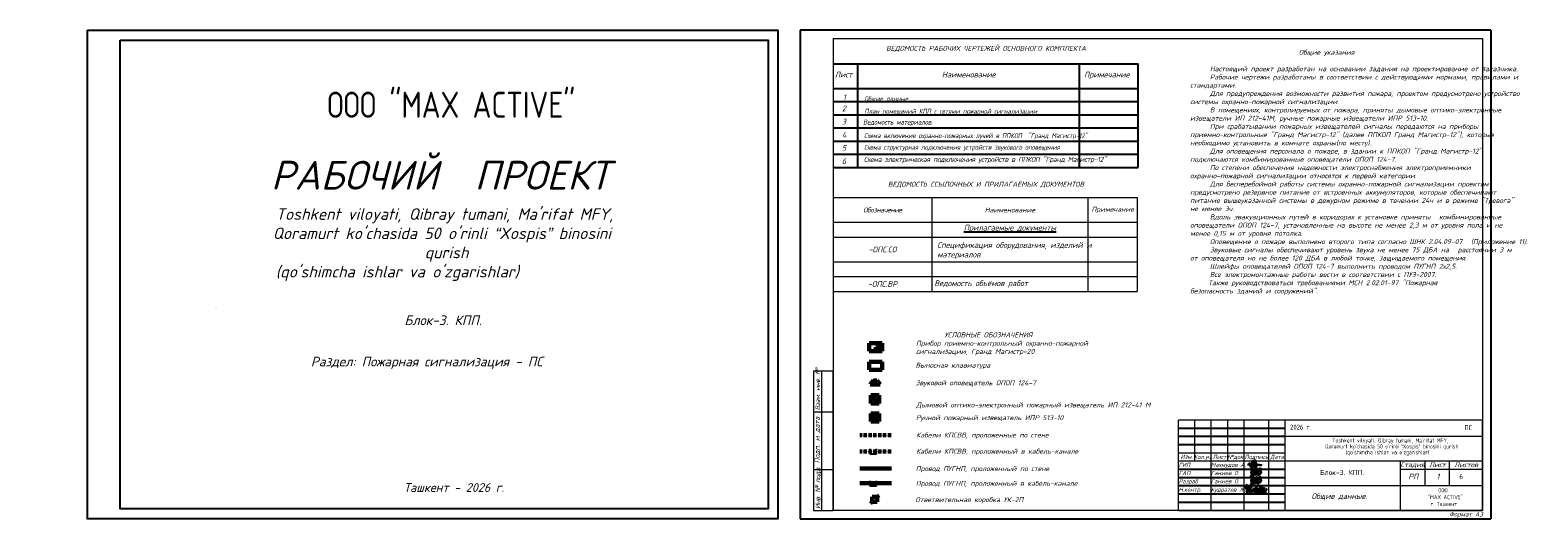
# Model space of a CAD drawing. Header units: millimetres. Extents: x 432047 to 29405049, y -633596 to -603809.
# Tile 1 of 8: x 432047 to 523756, y -633567 to -603809. Entities that reach past the tile are written whole.
import ezdxf
from ezdxf.enums import TextEntityAlignment as Align

# ---------------------------------------------------------------- set-up
doc = ezdxf.new("R2010")
doc.units = ezdxf.units.MM
doc.linetypes.add('CENTER', pattern=[50.8, 31.75, -6.35, 6.35, -6.35])
doc.linetypes.add('DASHED2', pattern=[0.375, 0.25, -0.125])
for name, color, linetype, lineweight in [('HVA. Текст (Text) RU.0', 7, 'Continuous', 13), ('Контуры', 65, 'Continuous', 40), ('Лист4', 7, 'Continuous', 15), ('размер', 92, 'Continuous', 20), ('текст', 7, 'Continuous', 25)]:
    doc.layers.add(name, color=color, linetype=linetype, lineweight=lineweight)
for name, color, linetype in [('Рамка (Sheet frame)', 7, 'Continuous'), ('серые линии', 8, 'Continuous'), ('Текст таблицы (Table text) RU', 7, 'Continuous'), ('Текст штампа (Title block text)', 7, 'Continuous')]:
    doc.layers.add(name, color=color, linetype=linetype)
doc.styles.add('SPDS1', font='spds.shx', dxfattribs={"width": 0.8})
doc.styles.get("Standard").update_dxf_attribs({"font": 'arial.ttf'})
doc.styles.add('style1', font='isocpeui.ttf', dxfattribs={"height": 80})
doc.styles.add('style4', font='isocpeur.ttf', dxfattribs={"height": 350})
doc.styles.add('ГОСТ', font='isocpeur.ttf', dxfattribs={"oblique": 15, "height": 3.5})
doc.styles.add('ГОСТ 250', font='isocpeui.ttf', dxfattribs={"height": 250})
doc.styles.add('ГОСТ 300', font='isocpeur.ttf', dxfattribs={"width": 0.8, "height": 300})

# ---------------------------------------------------------------- blocks, each defined once
blk = doc.blocks.new('Штамп боковой')
at = {"layer": 'Рамка (Sheet frame)', "color": 7, "lineweight": -2}
for p, q in [((0.65, 85), (12.65, 85)), ((0.65, 85), (0.65, 0)), ((5.65, 85), (5.65, 0)), ((12.65, 0), (12.65, 85)), ((0.65, 60), (12.65, 60)), ((0.65, 25), (12.65, 25)), ((0.65, 0), (12.65, 0))]:
    blk.add_line(p, q, dxfattribs=at)
at = {"layer": 'Рамка (Sheet frame)', "color": 7, "lineweight": -2, "rotation": 90, "style": 'ГОСТ'}
for s, insert, char_height, width, attachment_point in [('{\\T0.95;\\C256;Вэам. инв. №}', (1.8, 61.01), 2.8, 25, 1), ('{\\C256;Подп. и дата}', (3.12, 42.91), 3, 28.9392, 5), ('{\\T0.9;\\C256;Инв. № подл.}', (1.8, 1.01), 3, 28.7362, 1)]:
    blk.add_mtext(s, dxfattribs=dict(at, insert=insert, char_height=char_height, width=width, attachment_point=attachment_point))
blk = doc.blocks.new('A3')
at = {"layer": 'Рамка (Sheet frame)'}
for p, q in [((0, 297), (0, 0)), ((420, 297), (0, 297)), ((420, 297), (420, 0)), ((0, 0), (420, 0))]:
    blk.add_line(p, q, dxfattribs=at)
at = {"layer": 'Рамка (Sheet frame)', "lineweight": -2}
for p, q in [((20, 292), (20, 5)), ((20, 292), (415, 292)), ((415, 292), (415, 5)), ((415, 5), (20, 5))]:
    blk.add_line(p, q, dxfattribs=at)
at = {"lineweight": -2}
blk.add_blockref('Штамп боковой', (7.35, 5), dxfattribs=at)
at = {"layer": 'Рамка (Sheet frame)', "color": 6, "ltscale": 0.3, "insert": (404.97, 2.41), "char_height": 2.7, "width": 22.1779, "attachment_point": 5, "style": 'ГОСТ'}
blk.add_mtext('Формат А3', dxfattribs=at)
blk = doc.blocks.new('A$C4c4061ee')
at = {"color": 184, "lineweight": 30}
blk.add_spline([(-40, -7), (-37, 4), (-34, 8), (-31, 0), (-24, -16), (-17, -23), (-14, -23), (-13, -18), (-13, 13), (-8, 25), (-4, 27), (-3, 21), (-6, 13), (-4, 8), (-4, -10), (-2, -13), (3, -10), (10, 6), (13, 19), (8, 29), (5, 27), (2, 17), (1, -1), (3, -14), (7, -25), (11, -25), (15, -21), (17, -17), (17, -10), (12, 2), (6, 7), (-3, 10), (-10, 12), (-17, 12), (-21, 11), (-22, 8), (-20, 5), (-14, 4), (-1, 2), (11, 1), (22, -1), (38, -3), (43, -4), (49, -4), (55, -6)], degree=3, dxfattribs=at)
blk = doc.blocks.new('x2')
at = {"color": 184, "lineweight": 30}
for points in [[(78585, 16823), (78585, 16800), (78578, 16780), (78566, 16779), (78552, 16793), (78544, 16821), (78544, 16860), (78552, 16896), (78564, 16910), (78580, 16912), (78601, 16877), (78616, 16818), (78621, 16768), (78619, 16720), (78611, 16676), (78602, 16660), (78593, 16657), (78581, 16669), (78573, 16701), (78576, 16724), (78584, 16740), (78594, 16748), (78603, 16750)], [(78621, 16751), (78648, 16780), (78651, 16827), (78645, 16873), (78641, 16894), (78640, 16890), (78642, 16883), (78649, 16847), (78651, 16827), (78656, 16789), (78660, 16746), (78664, 16706), (78667, 16672), (78670, 16661), (78668, 16666), (78667, 16673), (78662, 16732), (78659, 16755), (78657, 16779), (78656, 16786), (78664, 16778), (78674, 16781), (78681, 16806), (78681, 16850), (78685, 16876), (78696, 16889), (78711, 16888), (78728, 16865), (78731, 16843), (78727, 16825), (78716, 16823), (78709, 16824)], [(78681, 16802), (78685, 16767), (78695, 16721), (78707, 16692), (78720, 16679), (78739, 16676), (78754, 16683), (78761, 16706), (78756, 16725), (78748, 16738), (78736, 16746), (78724, 16744), (78721, 16737)], [(78797, 16717), (78799, 16789), (78806, 16801), (78818, 16800), (78841, 16772), (78848, 16732), (78854, 16681), (78849, 16663), (78835, 16661), (78825, 16677), (78828, 16710), (78841, 16744), (78856, 16774), (78870, 16795), (78889, 16793), (78903, 16760), (78909, 16701), (78909, 16673), (78892, 16667), (78877, 16683), (78882, 16713), (78895, 16740), (78901, 16769), (78910, 16791), (78930, 16803), (78950, 16791), (78958, 16755), (78963, 16717), (78965, 16682), (78952, 16673), (78932, 16676), (78931, 16706), (78946, 16742), (78966, 16782), (78978, 16800), (79002, 16799), (79017, 16771), (79021, 16716), (79017, 16685), (79006, 16671), (78991, 16674), (78983, 16708), (78998, 16742), (79019, 16775), (79039, 16800), (79068, 16805), (79086, 16776), (79091, 16716), (79082, 16687), (79061, 16684), (79050, 16697), (79066, 16740), (79088, 16767), (79107, 16798), (79110, 16823), (79111, 16819), (79125, 16691), (79125, 16695), (79121, 16755), (79122, 16767), (79132, 16785), (79154, 16805), (79162, 16810), (79158, 16808)], [(78886, 16827), (78881, 16847), (78905, 16877), (78937, 16904), (78959, 16908), (78977, 16898), (78986, 16880), (78997, 16864), (79013, 16858), (79041, 16860), (79061, 16865), (79080, 16864), (79086, 16862)], [(79121, 16760), (79131, 16746), (79145, 16737), (79160, 16728), (79174, 16710), (79187, 16686), (79192, 16665), (79190, 16644), (79182, 16633), (79161, 16630), (79145, 16632), (79135, 16643), (79134, 16657), (79144, 16670), (79157, 16684), (79172, 16700), (79187, 16716), (79206, 16740), (79225, 16769), (79240, 16791)], [(78879, 16636), (78919, 16635), (78966, 16642), (79009, 16647), (79042, 16654), (79068, 16654)]]:
    blk.add_spline(points, degree=3, dxfattribs=at)
blk = doc.blocks.new('Odil Ganiyev')
at = {"color": 184, "lineweight": 30}
for points in [[(278218, -189288), (278220, -189298), (278251, -189229), (278258, -189294), (278315, -189206), (278295, -189231), (278320, -189288), (278380, -189198), (278355, -189239), (278384, -189286), (278449, -189192), (278428, -189223), (278438, -189281), (278515, -189197), (278494, -189208), (278505, -189282), (278604, -188932), (278563, -189514)], [(278174, -189155), (278173, -189633), (278135, -189699), (278036, -189702), (278008, -189605), (278074, -189469), (278128, -189405), (278218, -189288)], [(278009, -189095), (278081, -189029), (278139, -189055), (278204, -188993)], [(278213, -189509), (278316, -189388), (278340, -189483), (278421, -189425), (278521, -189382)]]:
    blk.add_spline(points, degree=3, dxfattribs=at)
for points, knots in [([(278604, -188939), (278630, -188908), (278658, -188890), (278746, -188897), (278776, -188980), (278743, -189054), (278691, -189101), (278617, -189118)], [0, 0, 0, 0, 59.3016868, 137.8344496, 232.6714706, 306.9556541, 371.4434607, 371.4434607, 371.4434607, 371.4434607]), ([(278093, -189111), (278063, -189124), (277979, -189180), (277976, -189469), (278121, -189357), (278159, -189260), (278167, -189222)], [0, 0, 0, 0, 84.0196501, 319.3343003, 434.0069741, 519.963926, 519.963926, 519.963926, 519.963926]), ([(278167, -189222), (278181, -189151), (278171, -189084), (278111, -189103), (278093, -189111)], [526.8260919, 526.8260919, 526.8260919, 526.8260919, 665.5590851, 706.3961258, 706.3961258, 706.3961258, 706.3961258]), ([(278396, -189316), (278466, -189243), (278495, -189145), (278487, -189009), (278378, -188944), (278332, -188998), (278319, -189020), (278305, -189050), (278280, -189134), (278300, -189288), (278388, -189386)], [0, 0, 0, 0, 210.3316615, 341.5442092, 437.9935387, 521.2099933, 521.2099933, 521.2099933, 602.6433944, 823.0151487, 823.0151487, 823.0151487, 823.0151487]), ([(278617, -189118), (278680, -189058), (278780, -189127), (278817, -189262), (278675, -189400), (278595, -189412), (278531, -189410)], [498.2112386, 498.2112386, 498.2112386, 498.2112386, 560.9624335, 628.5608441, 789.1848952, 992.2030793, 992.2030793, 992.2030793, 992.2030793])]:
    blk.add_open_spline(points, degree=3, knots=knots, dxfattribs=at)
blk = doc.blocks.new('sdfbee333')
for name, p, xscale, yscale, zscale in [('A$C4c4061ee', (-5236, 1235), 8.662286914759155, 8.662286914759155, 8.662286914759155), ('x2', (-151986, -31497), 1.86192246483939, 1.86192246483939, 1.86192246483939)]:
    blk.add_blockref(name, p, dxfattribs=dict(xscale=xscale, yscale=yscale, zscale=zscale))
at = {"xscale": 0.7425847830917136, "yscale": 0.7425847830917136, "zscale": 0.7425847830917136, "rotation": 351.5695638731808}
for p in [(-189002, 170084), (-189002, 169584)]:
    blk.add_blockref('Odil Ganiyev', p, dxfattribs=at)
at = {"ltscale": 100, "style": 'ГОСТ 300', "width": 0.8}
for s, p in [('2026 г.', (-3042, 3357)), ('ПС', (7559, 3328))]:
    blk.add_text(s, height=300, dxfattribs=at).set_placement(p)
at = {"linetype": 'Continuous', "lineweight": 25, "style": 'ГОСТ 250'}
for s, p in [('ГИП', (-9822, 1088)), ('Махмудов А.', (-7867, 1088)), ('ГАП', (-9822, 588)), ('Разраб.', (-9823, 88)), ('Ганиев О.', (-7867, 588)), ('Ганиев О.', (-7867, 88)), ('Н.контр.', (-9822, -412)), ('Кудратов Ж.', (-7867, -412))]:
    blk.add_text(s, height=250, dxfattribs=at).set_placement(p)
at = {"ltscale": 100, "insert": (-3261, 2821), "char_height": 250, "width": 11326.72, "attachment_point": 1, "line_spacing_factor": 0.862598, "style": 'ГОСТ 300'}
blk.add_mtext("\\pi2783.35799;Toshkent viloyati, Qibray tumani, Ma'rifat MFY, \\P\\pi2343.35799;Qoramurt ko'chasida 50 o'rinli “Xospis” binosini qurish \\P\\pi3593.35799;(qo'shimcha ishlar va o'zgarishlar) ", dxfattribs=at)
at = {"color": 5, "insert": (7364, 500), "char_height": 300, "width": 1500, "attachment_point": 5, "style": 'style4'}
blk.add_mtext('6', dxfattribs=at)
at = {"ltscale": 100, "insert": (3140, -206), "char_height": 250, "width": 6095.63, "attachment_point": 1, "style": 'ГОСТ 300'}
blk.add_mtext('\\pi2827.81725;ООО \\P\\pi2187.81725;"MAX ACTIVE" \\P\\pi2357.81725;г. Ташкент', dxfattribs=at)
at = {"layer": 'текст', "color": 0, "lineweight": 25, "insert": (114, 750), "char_height": 300, "width": 7000, "attachment_point": 5, "style": 'style4'}
blk.add_mtext('Блок-3. КПП.', dxfattribs=at)

msp = doc.modelspace()

# ---------------------------------------------------------------- hatches: boundary and pattern name
at = {"linetype": 'ByBlock', "lineweight": 60}
msp.add_hatch(color=3, dxfattribs=at).paths.add_polyline_path([(483882.11, -623326.72), (483882.11, -623076.72), (483482.11, -623076.72), (483482.11, -623326.72)])

# ---------------------------------------------------------------- linework, layer by layer
at = {"color": 6, "lineweight": 60}
for p, q in [((483082.11, -622826.72), (483882.11, -622826.72)), ((483082.11, -623326.72), (483082.11, -622826.72)), ((483882.11, -623326.72), (483082.11, -623326.72)), ((483882.11, -622826.72), (483882.11, -623326.72)), ((483082.11, -623956.24), (483882.11, -623956.24)), ((483082.11, -624456.24), (483082.11, -623956.24)), ((483882.11, -624456.24), (483082.11, -624456.24)), ((483882.11, -623956.24), (483882.11, -624456.24)), ((483188.81, -626001.01), (483188.81, -626501.01)), ((483688.81, -626001.01), (483188.81, -626001.01)), ((483688.81, -626501.01), (483688.81, -626001.01)), ((483188.81, -626501.01), (483688.81, -626501.01)), ((483688.81, -627096.92), (483188.81, -627096.92)), ((483188.81, -627096.92), (483188.81, -627596.92)), ((483688.81, -627596.92), (483688.81, -627096.92)), ((483188.81, -627596.92), (483688.81, -627596.92))]:
    msp.add_line(p, q, dxfattribs=at)
at = {"color": 3, "linetype": 'ByBlock', "lineweight": 60}
for p, q in [((483882.11, -623076.72), (483482.11, -623076.72)), ((483482.11, -623076.72), (483482.11, -623326.72)), ((483882.11, -623326.72), (483882.11, -623076.72)), ((483269.55, -626192.88), (483445.02, -626038.1)), ((483269.55, -626192.88), (483610.81, -626294.48)), ((483269.55, -626192.88), (483269.55, -626192.88)), ((483610.81, -626294.48), (483431.2, -626446.88)), ((483438.81, -627332.62), (483438.81, -627596.92))]:
    msp.add_line(p, q, dxfattribs=at)
at = {"color": 1, "lineweight": 60}
for p, q in [((483345.7, -625091.91), (483145.7, -625351.81)), ((483145.7, -625351.81), (483742.03, -625351.81)), ((483432.66, -625091.91), (483232.66, -625351.81)), ((483542.03, -625091.91), (483345.7, -625091.91)), ((483742.03, -625351.81), (483542.03, -625091.91))]:
    msp.add_line(p, q, dxfattribs=at)
at = {"color": 6, "linetype": 'DASHED2', "lineweight": 60}
for p, q in [((482510.67, -628419.56), (484449, -628419.56)), ((482510.67, -629405.31), (484449, -629405.31))]:
    msp.add_line(p, q, dxfattribs=at)
for p, q in [((483121.93, -629261.59), (483121.93, -629561.59)), ((483121.93, -629561.59), (483521.93, -629561.59)), ((483521.93, -629561.59), (483521.93, -629261.59)), ((483121.93, -631197.31), (483121.93, -631497.31)), ((483121.93, -631497.31), (483521.93, -631497.31)), ((483521.93, -631497.31), (483521.93, -631197.31))]:
    msp.add_line(p, q)
at = {"color": 1, "linetype": 'ByBlock', "lineweight": 60}
for p, q in [((482510.67, -630441.09), (484449, -630441.09)), ((482510.67, -631341.03), (484449, -631341.03))]:
    msp.add_line(p, q, dxfattribs=at)
msp.add_lwpolyline([(435531.51, -603808.66), (477535.8, -603808.66), (477535.8, -633508.66), (435531.51, -633508.66), (435531.51, -603808.66)])
msp.add_lwpolyline([(437531.51, -604408.66), (476931.51, -604408.66), (476931.51, -632908.66), (437531.51, -632908.66)], close=True)
at = {"color": 3, "linetype": 'ByBlock', "lineweight": 60}
msp.add_arc((483438.81, -627096.92), 235.7, 180, 0, dxfattribs=at)
at = {"layer": 'Контуры', "color": 6, "lineweight": 60}
for p, q in [((483161.65, -632567.72), (483274.63, -632476)), ((483274.63, -632176), (483574.63, -632176)), ((483274.63, -632476), (483274.63, -632176)), ((483574.63, -632476), (483274.63, -632476)), ((483574.63, -632176), (483687.61, -632084.27)), ((483574.63, -632176), (483574.63, -632476))]:
    msp.add_line(p, q, dxfattribs=at)
at = {"layer": 'Рамка (Sheet frame)', "linetype": 'Continuous'}
for p, q in [((508392.52, -628008.66), (501892.52, -628008.66)), ((508392.52, -628508.66), (501892.52, -628508.66)), ((508392.52, -629008.66), (501892.52, -629008.66)), ((508392.52, -630508.66), (501892.52, -630508.66)), ((508392.52, -631008.66), (501892.52, -631008.66)), ((508392.52, -631508.66), (501892.52, -631508.66)), ((508392.52, -632008.66), (501892.52, -632008.66)), ((508392.52, -632508.66), (501892.52, -632508.66))]:
    msp.add_line(p, q, dxfattribs=at)
at = {"layer": 'серые линии', "color": 7}
for p, q in [((480892.52, -605849.86), (499435.73, -605849.86)), ((482392.52, -612149.86), (482392.52, -605849.86)), ((495885.86, -612149.86), (495885.86, -605849.86)), ((499429.07, -605849.86), (499429.07, -612149.86)), ((480892.52, -607349.86), (499435.73, -607349.86)), ((480892.52, -608149.86), (499435.73, -608149.86)), ((480892.52, -608949.86), (499435.73, -608949.86)), ((480892.52, -609749.86), (499435.73, -609749.86)), ((480892.52, -609749.86), (499435.73, -609749.86)), ((480892.52, -609749.86), (499435.73, -609749.86)), ((480892.52, -609749.86), (499435.73, -609749.86)), ((480892.52, -610549.86), (499435.73, -610549.86)), ((480892.52, -611349.86), (499435.73, -611349.86)), ((480892.52, -612149.86), (499435.73, -612149.86)), ((480892.52, -612149.86), (499435.73, -612149.86))]:
    msp.add_line(p, q, dxfattribs=at)
at = {"layer": 'серые линии', "color": 7, "lineweight": 13}
for p, q in [((480892.52, -613985.99), (499392.52, -613985.99)), ((486892.52, -613985.99), (486892.52, -619686.33)), ((496392.52, -613985.99), (496392.52, -619686.33)), ((499392.52, -613985.99), (499392.52, -619686.33)), ((480892.52, -615485.99), (499392.52, -615485.99)), ((480892.52, -615885.99), (480892.52, -621586.33)), ((480892.52, -616385.99), (499392.52, -616385.99)), ((480892.52, -617886.33), (499392.52, -617886.33)), ((480892.52, -618786.33), (499392.52, -618786.33)), ((480892.52, -619686.33), (499392.52, -619686.33)), ((520392.52, -627508.66), (501892.52, -627508.66)), ((501892.52, -633008.66), (501892.52, -627508.66)), ((502892.52, -630008.66), (502892.52, -627508.66)), ((503892.52, -633008.66), (503892.52, -627508.66)), ((504892.52, -630008.66), (504892.52, -627508.66)), ((505892.52, -633008.66), (505892.52, -627508.66)), ((507392.52, -633008.66), (507392.52, -627508.66)), ((508392.52, -633008.66), (508392.52, -627508.66)), ((520392.52, -633008.66), (520392.52, -627508.66)), ((520392.52, -628508.66), (508392.52, -628508.66)), ((508392.52, -629508.66), (501892.52, -629508.66)), ((520392.52, -630008.66), (501892.52, -630008.66)), ((515392.52, -633008.66), (515392.52, -630008.66)), ((516892.52, -631508.66), (516892.52, -630008.66)), ((518392.52, -631508.66), (518392.52, -630008.66)), ((520392.52, -630508.66), (515392.52, -630508.66)), ((520392.52, -631508.66), (508392.52, -631508.66)), ((501892.52, -633008.66), (520392.52, -633008.66))]:
    msp.add_line(p, q, dxfattribs=at)

# ---------------------------------------------------------------- block references
msp.add_blockref('sdfbee333', (511734.05, -631439.82))
at = {"layer": 'серые линии', "color": 7, "lineweight": 13, "xscale": 100, "yscale": 100, "zscale": 100}
msp.add_blockref('A3', (478892.52, -633508.66), dxfattribs=at)

# ---------------------------------------------------------------- texts
at = {"color": 7, "lineweight": 50, "style": 'ГОСТ', "oblique": 15}
for s, p in [('Лист', (480987.18, -606681.06, -218809.9)), ('Наименование', (487500.17, -606681.06, -218809.9)), ('Примечание', (496154.5, -606681.06, -218809.9))]:
    msp.add_text(s, height=350, dxfattribs=at).set_placement(p)
at = {"style": 'style1', "width": 0.8}
for s, p in [('Общие данные', (482788.89, -608126.19)), ('План помещений КПП с сетями пожарной сигнализации ', (482789.42, -608886.72)), ('Ведомость материалов.', (482719.03, -609545.83)), ('Схема включения охранно-пожарных лучей в ППКОП  "Гранд Магистр-12"', (482772.02, -610367.24)), ('Схема структурная подключения устройств звукового оповещения', (482777.04, -611077.89))]:
    msp.add_text(s, height=300, dxfattribs=at).set_placement(p)
at = {"style": 'style1'}
for s, height, p in [('РАБОЧИЙ  ПРОЕКТ', 1750.1075, (446688.97, -613498.95)), ('Раздел: Пожарная сигнализация - ПС', 583.3692, (449123.88, -624239.68)), ('Ташкент - 2026 г.', 534.7551, (454779.73, -631871.17)), ('Общие данные.', 350, (509984.64, -632300.55))]:
    msp.add_text(s, height=height, dxfattribs=at).set_placement(p)
for s, p in [('РП', (516179.15, -631110.19)), ('1', (517679.15, -631110.19))]:
    msp.add_text(s, height=350, dxfattribs=at).set_placement(p, align=Align.CENTER)
at = {"insert": (482757.52, -611512.19), "char_height": 300, "attachment_point": 1, "line_spacing_factor": 0.8, "style": 'style1'}
msp.add_mtext_dynamic_manual_height_columns('{\\W0.9;\\T0.95;Схема электрическая подключения устройств в ППКОП "Гранд Магистр-12"}', width=18477.8672, gutter_width=15, heights=[0], dxfattribs=at)
at = {"color": 1, "lineweight": 50, "insert": (443293.02, -620637.09), "char_height": 2.5, "attachment_point": 1}
msp.add_mtext_dynamic_manual_height_columns('{\\fCalibri|b0|i0|c204|p34;\\H0.91667x;\\C256;"Строительство «Хосписа» на 50 коек  на 50 коек и вспомогательных зданий  \\Pпо ул. Корамурт, на территории махалли "Маърифат" \\H2.22003x; \\H0.45044x;\\Pв Кибрайском районе Ташкентской области".\\H1.82783x; }', width=20583.5825, gutter_width=12.5, heights=[0], dxfattribs=at)
at = {"insert": (457163.41, -621438.36), "char_height": 583.3692, "width": 7000, "attachment_point": 5, "style": 'style1'}
msp.add_mtext('Блок-3. КПП.', dxfattribs=at)
at = {"color": 3, "char_height": 300, "attachment_point": 4, "style": 'ГОСТ'}
for s, insert, width in [('{\\C2;Прибор приемно-контрольный охранно-пожарной} \\P{\\C2;сигнализации, Гранд Магистр-20}', (485930.52, -623125.43), 18043.8805), ('{\\C2;УСЛОВНЫЕ ОБОЗНАЧЕНИЯ}', (487656.64, -622327.06), 8927.6041), ('{\\C2;Выносная клавиатура}', (485907.82, -624208.6), 18043.8805), ('{\\C2;Звуковой оповещатель ОПОП 124-7}', (485909.14, -625279.06), 18043.8805), ('{\\C2; Ручной пожарный извещатель ИПР 513-10}', (485713.47, -627399), 18043.8805), ('{\\C2;Дымовой оптико-электронный пожарный извещатель ИП 212-41 М }', (485948.19, -626622.56), 18043.8805), ('{\\C2; Кабели КПСВВ, проложенные по стене}', (485729.69, -628453.79), 14962.3457), ('{\\C2; Кабели КПСВВ, проложенный в кабель-канале}', (485729.69, -629439.55), 14962.3457), ('{\\C2;Провод ПУГНП, проложенный по стене  }', (485917.45, -630491.38), 18043.8805), ('{\\C2;Провод ПУГНП, проложенный в кабель-канале}', (485917.45, -631391.31), 18043.8805), ('{\\C2; Ответвительная коробка УК-2П }', (485682.54, -632380.02), 18043.8805)]:
    msp.add_mtext(s, dxfattribs=dict(at, insert=insert, width=width))
at = {"layer": 'HVA. Текст (Text) RU.0', "color": 7, "linetype": 'CENTER', "attachment_point": 4, "style": 'SPDS1'}
for s, insert, char_height, width in [('\\pi18268.08077;{\\fISOCPEUR|b0|i0|c204|p34;ООО "MAX ACTIVE" }', (431852.39, -608342.71), 1585.7444, 51251.8696), ("\\pi959.55897;{\\fISOCPEUR|b0|i1|c204|p34;\\W1;\\C256;Toshkent viloyati, Qibray tumani, Ma'rifat MFY, \\P\\pi775.54382;Qoramurt ko'chasida 50 o'rinli “Xospis” binosini \\P\\pi10012.09685;qurish \\P\\pi3772.81655;(qo'shimcha ishlar va o'zgarishlar)} ", (446030.32, -616843.14), 700, 22624.2695)]:
    msp.add_mtext(s, dxfattribs=dict(at, insert=insert, char_height=char_height, width=width))
at = {"layer": 'Лист4', "color": 0, "insert": (502605.58, -605005.09), "char_height": 300, "width": 18023.3091, "attachment_point": 1, "style": 'ГОСТ'}
msp.add_mtext('\\pi6608.7;Общие указания\\P\\pi0;{\\H1.8333x; }\\P^IНастоящий проект разработан на основании задания на проектирование от заказчика.{\\H1.6481x;\\P^I}Рабочие чертежи разработаны в соответствии с действующими нормами, правилами и стандартами.{\\H1.6276x; }\\P^I{\\C256;Для предупреждения возможности развития пожара, проектом предусмотрено устройство системы охранно-пожарной сигнализации. \\P^IВ помещениях, контролируемых от пожара, приняты дымовые оптико-электронные извещатели ИП 212-41М, ручные пожарные извещатели ИПР 513-10.\\P^IПри срабатывании пожарных извещателей сигналы передаются на приборы приемно-контрольные "Гранд Магистр-12" (далее ППКОП Гранд Магистр-12"), которые необходимо установить в комнате охраны(по месту).\\P^IДля оповещения персонала о пожаре, в здании к ППКОП "Гранд Магистр-12" подключаются комбинированные оповещатели ОПОП 124-7.\\P^IПо степени обеспечения надежности электроснабжения электроприемники охранно-пожарной сигнализации относятся к первой категории.\\P^IДля бесперебойной работы системы охранно-пожарной сигнализации проектом предусмотрено резервное питание от встроенных аккумуляторов, которые обеспечивают питание вышеуказанной системы в дежурном режиме в течении 24ч и в режиме "Тревога" не менее 3ч. }\\P^IВдоль эвакуационных путей в коридорах к установке приняты {\\H1.6249x; }комбинированные оповещатели ОПОП 124-7, установленные на высоте не менее 2,3 м от уровня пола и не менее 0,15 м от уровня потолка.{\\H1.625x; }\\P^IОповещение о пожаре выполнено второго типа согласно ШНК 2.04.09-07 {\\H1.625x; }(Приложение 11).{\\H1.725x;\\P^I}Звуковые сигналы обеспечивают уровень звука не менее 75 ДБА на {\\H1.6792x; }расстоянии 3 м от оповещателя но не более 120 ДБА в любой точке, защищаемого помещения.{\\H1.631x; }\\P^IШлейфы оповещателей ОПОП 124-7 выполнить проводом ПУГНП 2х2,5.{\\H1.6248x; }\\P^IВсе электромонтажные работы вести в соответствии с ПУЭ-2007.{\\H1.6251x; \\P\\pi886.26;\\H0.61535x;\\C256; Также руководствоваться требованиями МСН 2.02.01-97 "Пожарная \\P\\pi0;безопасность зданий и сооружений".}', dxfattribs=at)
at = {"layer": 'размер', "color": 7, "lineweight": 25, "style": 'ГОСТ', "oblique": 15}
for s, p in [('  1    ', (481033.23, -608062.92)), ('2', (481422.63, -608740.03)), ('3', (481422.63, -609540.03)), ('4', (481422.63, -610340.03)), ('5', (481422.63, -611140.03)), ('6', (481422.63, -611940.03))]:
    msp.add_text(s, height=350, dxfattribs=at).set_placement(p)
at = {"layer": 'серые линии', "color": 7, "style": 'ГОСТ'}
for s, insert, char_height, width, attachment_point in [('{\\T0.9;\\C0;Обозначение}', (483892.52, -614735.99), 300, 5700, 5), ('{\\C0;Наименование}', (491642.52, -614735.99), 300, 9200, 5), ('{\\C0;Примечание}', (497892.52, -614735.99), 300, 2700, 5), ('{\\LПрилагаемые документы}', (491642.52, -615635.99), 350, 9200, 2), ('{\\C0;-ОПС.СО}', (483892.52, -617136.16), 350, 5700, 5), ('{\\C0;Спецификация оборудования, изделий и материалов}', (487227.35, -617203.33), 350, 9200, 4), ('Ведомость объёмов работ', (487042.52, -619236.33), 350, 9200, 4), ('{\\C0;-ОПС.ВР}', (483892.52, -619236.33), 350, 5700, 5)]:
    msp.add_mtext(s, dxfattribs=dict(at, insert=insert, char_height=char_height, width=width, attachment_point=attachment_point))
at = {"layer": 'Текст таблицы (Table text) RU', "char_height": 300, "attachment_point": 5, "style": 'ГОСТ'}
for s, width, insert in [('ВЕДОМОСТЬ РАБОЧИХ ЧЕРТЕЖЕЙ ОСНОВНОГО КОМПЛЕКТА', 15346.5726, (490189.56, -604946.9)), ('ВЕДОМОСТЬ ССЫЛОЧНЫХ И ПРИЛАГАЕМЫХ ДОКУМЕНТОВ', 17942.4493, (490189.56, -613202.6))]:
    msp.add_mtext_dynamic_manual_height_columns(s, width=width, gutter_width=12.5, heights=[0], dxfattribs=dict(at, insert=insert))
at = {"layer": 'Текст штампа (Title block text)', "lineweight": 20, "style": 'ГОСТ', "oblique": 15}
for s, p in [('Изм.', (502392.52, -629866.5)), ('Кол.уч.', (503392.52, -629866.5)), ('Лист', (504392.52, -629866.5)), ('№док.', (505392.52, -629866.5)), ('Подпись', (506642.52, -629866.5)), ('Дата', (507892.52, -629866.5))]:
    msp.add_text(s, height=250, dxfattribs=at).set_placement(p, align=Align.CENTER)
at = {"layer": 'Текст штампа (Title block text)', "style": 'ГОСТ', "oblique": 15}
for s, p in [('Стадия', (516142.52, -630366.5)), ('Лист', (517642.52, -630366.5)), ('Листов', (519392.52, -630366.5))]:
    msp.add_text(s, height=300, dxfattribs=at).set_placement(p, align=Align.CENTER)

doc.saveas('drawing.dxf')
